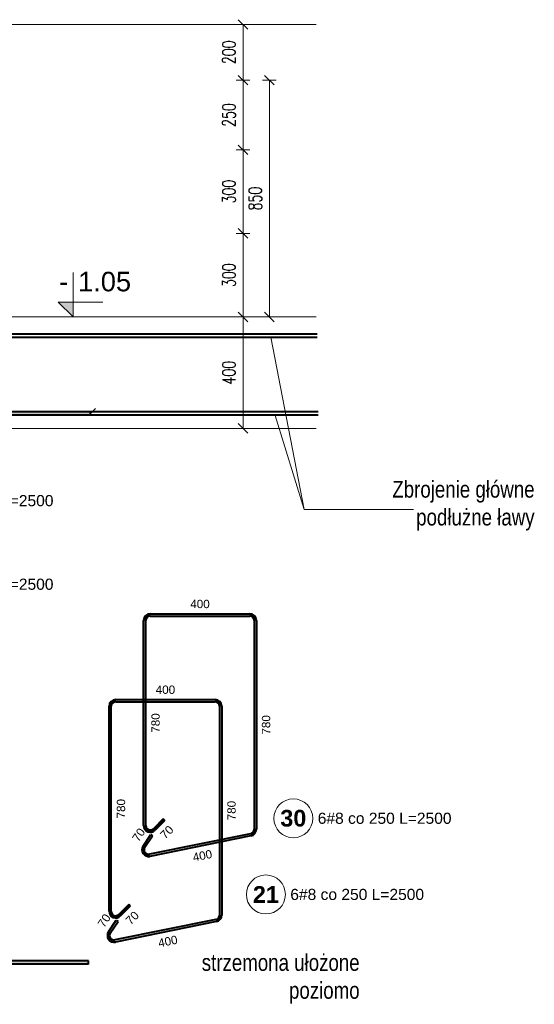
# Model space of a CAD drawing. Extents: x 40861 to 114399, y -71497 to -5875.
# Tile 37 of 45: x 103002 to 104849, y -37772 to -34238. Entities that reach past the tile are written whole.
import ezdxf
from ezdxf.enums import TextEntityAlignment as Align

# ---------------------------------------------------------------- set-up
doc = ezdxf.new("R2010")
doc.units = 0
doc.header["$LTSCALE"] = 10
doc.header["$MEASUREMENT"] = 0
for name, color, linetype, lineweight in [('P-Opis', 1, 'Continuous', 18), ('P-Opis fundamenty', 193, 'Continuous', 9), ('P-Wymiar', 254, 'Continuous', 9)]:
    doc.layers.add(name, color=color, linetype=linetype, lineweight=lineweight)
for name, color, linetype in [('RCAD_kształt pręta', 7, 'Continuous'), ('RCAD_opis rozkładu', 7, 'Continuous'), ('RCAD_pręt wyrzucony', 130, 'Continuous'), ('RCAD_symbole graficzne', 7, 'Continuous')]:
    doc.layers.add(name, color=color, linetype=linetype)
doc.styles.add('_Fd Opis', font='arial.ttf', dxfattribs={"width": 0.8})
doc.styles.add('ROMANS', font='romans.shx', dxfattribs={"width": 0.7})
doc.styles.add('style1', font='arial.ttf')
doc.styles.add('style3', font='arialbd.ttf')
doc.dimstyles.new('A25', dxfattribs={"dimscale": 27, "dimtxt": 1.75, "dimasz": 0.05, "dimexe": 0, "dimexo": 0, "dimgap": 1, "dimtad": 1, "dimdec": 4, "dimrnd": 1, "dimdsep": 46, "dimtxsty": 'ROMANS', "dimblk": '[[[[[[[[', "dimcen": 2, "dimdle": 2, "dimse1": 1, "dimse2": 1, "dimclrd": 256, "dimclrt": 1, "dimadec": 0, "dimazin": 0, "dimtfac": 1, "dimtdec": 4, "dimtix": 1, "dimtmove": 2, "dimatfit": 3, "dimldrblk": '[[[[[[[[', "dimfxl": 0, "dimtvp": 0.6, "dimtolj": 1, "dimlwd": -1, "dimarcsym": 0})

# ---------------------------------------------------------------- blocks, each defined once
blk = doc.blocks.new('[[[[[[[[')
at = {"layer": 'P-Wymiar'}
for p, q in [((-12.7, -12.7), (12.7, 12.7)), ((0, 0), (-4.6, 0)), ((0, 18), (0, -18))]:
    blk.add_line(p, q, dxfattribs=at)
blk = doc.blocks.new('*D738')
at = {"layer": 'Defpoints', "color": 0}
for p in [(103803.8, -35304.9), (103882.6, -35304.9), (103882.6, -35704.9)]:
    blk.add_point(p, dxfattribs=at)
at = {"layer": 'P-Wymiar', "transparency": 16777216}
blk.add_line((103803.8, -35703.6), (103803.8, -35306.3), dxfattribs=at)
at = {"layer": 'P-Wymiar', "transparency": 16777216, "xscale": 1.35, "yscale": 1.35, "zscale": 1.35}
for p, rotation in [((103803.8, -35304.9), 90), ((103803.8, -35704.9), 270)]:
    blk.add_blockref('[[[[[[[[', p, dxfattribs=dict(at, rotation=rotation))
at = {"layer": 'P-Wymiar', "color": 1, "transparency": 16777216, "insert": (103753.2, -35504.9), "char_height": 47.25, "attachment_point": 5, "rotation": 90, "style": 'ROMANS'}
blk.add_mtext('\\A1;400', dxfattribs=at)
blk = doc.blocks.new('*D739')
at = {"layer": 'Defpoints', "color": 0}
for p in [(102645.7, -35004.9), (103803.8, -35004.9), (103882.6, -35304.9)]:
    blk.add_point(p, dxfattribs=at)
at = {"layer": 'P-Wymiar', "transparency": 16777216}
blk.add_line((103803.8, -35303.6), (103803.8, -35006.3), dxfattribs=at)
at = {"layer": 'P-Wymiar', "transparency": 16777216, "xscale": 1.35, "yscale": 1.35, "zscale": 1.35}
for p, rotation in [((103803.8, -35004.9), 90), ((103803.8, -35304.9), 270)]:
    blk.add_blockref('[[[[[[[[', p, dxfattribs=dict(at, rotation=rotation))
at = {"layer": 'P-Wymiar', "color": 1, "transparency": 16777216, "insert": (103753.2, -35154.9), "char_height": 47.25, "attachment_point": 5, "rotation": 90, "style": 'ROMANS'}
blk.add_mtext('\\A1;300', dxfattribs=at)
blk = doc.blocks.new('*D740')
at = {"layer": 'Defpoints', "color": 0}
for p in [(101945.7, -34704.9), (103803.8, -34704.9), (102645.7, -35004.9)]:
    blk.add_point(p, dxfattribs=at)
at = {"layer": 'P-Wymiar', "transparency": 16777216}
blk.add_line((103803.8, -35003.6), (103803.8, -34706.3), dxfattribs=at)
at = {"layer": 'P-Wymiar', "transparency": 16777216, "xscale": 1.35, "yscale": 1.35, "zscale": 1.35}
for p, rotation in [((103803.8, -34704.9), 90), ((103803.8, -35004.9), 270)]:
    blk.add_blockref('[[[[[[[[', p, dxfattribs=dict(at, rotation=rotation))
at = {"layer": 'P-Wymiar', "color": 1, "transparency": 16777216, "insert": (103753.2, -34854.9), "char_height": 47.25, "attachment_point": 5, "rotation": 90, "style": 'ROMANS'}
blk.add_mtext('\\A1;300', dxfattribs=at)
blk = doc.blocks.new('*D741')
at = {"layer": 'Defpoints', "color": 0}
for p in [(101245.7, -34454.9), (103803.8, -34454.9), (101945.7, -34704.9)]:
    blk.add_point(p, dxfattribs=at)
at = {"layer": 'P-Wymiar', "transparency": 16777216}
blk.add_line((103803.8, -34703.6), (103803.8, -34456.3), dxfattribs=at)
at = {"layer": 'P-Wymiar', "transparency": 16777216, "xscale": 1.35, "yscale": 1.35, "zscale": 1.35}
for p, rotation in [((103803.8, -34454.9), 90), ((103803.8, -34704.9), 270)]:
    blk.add_blockref('[[[[[[[[', p, dxfattribs=dict(at, rotation=rotation))
at = {"layer": 'P-Wymiar', "color": 1, "transparency": 16777216, "insert": (103753.2, -34579.9), "char_height": 47.25, "attachment_point": 5, "rotation": 90, "style": 'ROMANS'}
blk.add_mtext('\\A1;250', dxfattribs=at)
blk = doc.blocks.new('*D742')
at = {"layer": 'Defpoints', "color": 0}
for p in [(101245.7, -34254.9), (103803.8, -34254.9), (101245.7, -34454.9)]:
    blk.add_point(p, dxfattribs=at)
at = {"layer": 'P-Wymiar', "transparency": 16777216}
blk.add_line((103803.8, -34453.6), (103803.8, -34256.3), dxfattribs=at)
at = {"layer": 'P-Wymiar', "transparency": 16777216, "xscale": 1.35, "yscale": 1.35, "zscale": 1.35}
for p, rotation in [((103803.8, -34254.9), 90), ((103803.8, -34454.9), 270)]:
    blk.add_blockref('[[[[[[[[', p, dxfattribs=dict(at, rotation=rotation))
at = {"layer": 'P-Wymiar', "color": 1, "transparency": 16777216, "insert": (103753.2, -34354.9), "char_height": 47.25, "attachment_point": 5, "rotation": 90, "style": 'ROMANS'}
blk.add_mtext('\\A1;200', dxfattribs=at)
blk = doc.blocks.new('*D749')
at = {"layer": 'Defpoints', "color": 0}
for p in [(101245.7, -34454.9), (102732.7, -35304.9), (103898.3, -35304.9)]:
    blk.add_point(p, dxfattribs=at)
at = {"layer": 'P-Wymiar', "transparency": 16777216}
blk.add_line((103898.3, -34456.3), (103898.3, -35303.6), dxfattribs=at)
at = {"layer": 'P-Wymiar', "transparency": 16777216, "xscale": 1.35, "yscale": 1.35, "zscale": 1.35}
for p, rotation in [((103898.3, -34454.9), 90), ((103898.3, -35304.9), 270)]:
    blk.add_blockref('[[[[[[[[', p, dxfattribs=dict(at, rotation=rotation))
at = {"layer": 'P-Wymiar', "color": 1, "transparency": 16777216, "insert": (103847.7, -34879.9), "char_height": 47.25, "attachment_point": 5, "rotation": 90, "style": 'ROMANS'}
blk.add_mtext('\\A1;850', dxfattribs=at)

msp = doc.modelspace()

# ---------------------------------------------------------------- hatches: boundary and pattern name
at = {"layer": 'RCAD_kształt pręta', "lineweight": 40, "true_color": 0x919191}
msp.add_hatch(color=252, dxfattribs=at).paths.add_polyline_path([(103256.40038, -35645.44293), (103256.40038, -35657.44293), (102233.49234, -35657.44293), (102233.49234, -35645.44293)], flags=0)
at = {"layer": 'RCAD_pręt wyrzucony', "lineweight": 40}
h = msp.add_hatch(color=4, dxfattribs=at)
edge = h.paths.add_edge_path(flags=0)
edge.add_line((103471.1056, -36370.29846), (103471.1056, -36378.29846))
edge.add_arc((103471.1056, -36394.29846), 16, 90, 180)
edge.add_line((103455.1056, -36394.29846), (103447.1056, -36394.29846))
edge.add_arc((103471.1056, -36394.29846), 24, 450, 540, ccw=False)
for points in [[(103455.1056, -37130.47401), (103447.1056, -37130.47401), (103447.1056, -36394.29846), (103455.1056, -36394.29846)], [(103471.1056, -36378.29846), (103471.1056, -36370.29846), (103827.6489, -36370.29846), (103827.6489, -36378.29846)], [(103843.6489, -36394.29846), (103851.6489, -36394.29846), (103851.6489, -37143.96948), (103843.6489, -37143.96948)], [(103347.10899, -36685.98679), (103347.10899, -36677.98679), (103703.65229, -36677.98679), (103703.65229, -36685.98679)], [(103331.10899, -37438.16234), (103323.10899, -37438.16234), (103323.10899, -36701.98679), (103331.10899, -36701.98679)], [(103719.65229, -36701.98679), (103727.65229, -36701.98679), (103727.65229, -37451.6578), (103719.65229, -37451.6578)], [(103517.77464, -37106.43238), (103523.4315, -37112.08923), (103488.07616, -37147.44457), (103482.4193, -37141.78772)], [(103451.65039, -37208.64433), (103444.98246, -37204.22408), (103472.60902, -37162.54947), (103479.27696, -37166.96972)], [(103830.82761, -37159.65054), (103832.41697, -37167.49107), (103469.75433, -37241.00643), (103468.16498, -37233.1659)], [(103393.77803, -37414.1207), (103399.43489, -37419.77756), (103364.07955, -37455.1329), (103358.42269, -37449.47604)], [(103327.65378, -37516.33266), (103320.98585, -37511.91241), (103348.61241, -37470.2378), (103355.28035, -37474.65805)], [(103706.831, -37467.33887), (103708.42036, -37475.1794), (103345.75772, -37548.69476), (103344.16837, -37540.85422)], [(103248.82046, -37616.5579), (103248.82046, -37628.5579), (102225.91241, -37628.5579), (102225.91241, -37616.5579)]]:
    msp.add_hatch(color=4, dxfattribs=at).paths.add_polyline_path(points, flags=0)
h = msp.add_hatch(color=4, dxfattribs=at)
edge = h.paths.add_edge_path(flags=0)
edge.add_line((103851.6489, -36394.29846), (103843.6489, -36394.29846))
edge.add_arc((103827.6489, -36394.29846), 16, 0, 90)
edge.add_line((103827.6489, -36378.29846), (103827.6489, -36370.29846))
edge.add_arc((103827.6489, -36394.29846), 24, 360, 450, ccw=False)
h = msp.add_hatch(color=4, dxfattribs=at)
edge = h.paths.add_edge_path(flags=0)
edge.add_line((103347.10899, -36677.98679), (103347.10899, -36685.98679))
edge.add_arc((103347.10899, -36701.98679), 16, 90, 180)
edge.add_line((103331.10899, -36701.98679), (103323.10899, -36701.98679))
edge.add_arc((103347.10899, -36701.98679), 24, 450, 540, ccw=False)
h = msp.add_hatch(color=4, dxfattribs=at)
edge = h.paths.add_edge_path(flags=0)
edge.add_line((103727.65229, -36701.98679), (103719.65229, -36701.98679))
edge.add_arc((103703.65229, -36701.98679), 16, 0, 90)
edge.add_line((103703.65229, -36685.98679), (103703.65229, -36677.98679))
edge.add_arc((103703.65229, -36701.98679), 24, 360, 450, ccw=False)
h = msp.add_hatch(color=4, dxfattribs=at)
edge = h.paths.add_edge_path(flags=0)
edge.add_line((103447.1056, -37130.47401), (103455.1056, -37130.47401))
edge.add_arc((103471.1056, -37130.47401), 16, -180, -45)
edge.add_line((103482.4193, -37141.78772), (103488.07616, -37147.44457))
edge.add_arc((103471.1056, -37130.47401), 24, 180, 315, ccw=False)
h = msp.add_hatch(color=4, dxfattribs=at)
edge = h.paths.add_edge_path(flags=0)
edge.add_line((103832.41697, -37167.49107), (103830.82761, -37159.65054))
edge.add_arc((103827.6489, -37143.96948), 16, -78.5408441, 0)
edge.add_line((103843.6489, -37143.96948), (103851.6489, -37143.96948))
edge.add_arc((103827.6489, -37143.96948), 24, 281.4591559, 360, ccw=False)
h = msp.add_hatch(color=4, dxfattribs=at)
edge = h.paths.add_edge_path(flags=0)
edge.add_line((103444.98246, -37204.22408), (103451.65039, -37208.64433))
edge.add_arc((103464.98627, -37217.48483), 16, -213.5408441, -78.5408441)
edge.add_line((103468.16498, -37233.1659), (103469.75433, -37241.00643))
edge.add_arc((103464.98627, -37217.48483), 24, 146.4591559, 281.4591559, ccw=False)
h = msp.add_hatch(color=4, dxfattribs=at)
edge = h.paths.add_edge_path(flags=0)
edge.add_line((103323.10899, -37438.16234), (103331.10899, -37438.16234))
edge.add_arc((103347.10899, -37438.16234), 16, -180, -45)
edge.add_line((103358.42269, -37449.47604), (103364.07955, -37455.1329))
edge.add_arc((103347.10899, -37438.16234), 24, 180, 315, ccw=False)
h = msp.add_hatch(color=4, dxfattribs=at)
edge = h.paths.add_edge_path(flags=0)
edge.add_line((103708.42036, -37475.1794), (103706.831, -37467.33887))
edge.add_arc((103703.65229, -37451.6578), 16, -78.5408441, 0)
edge.add_line((103719.65229, -37451.6578), (103727.65229, -37451.6578))
edge.add_arc((103703.65229, -37451.6578), 24, 281.4591559, 360, ccw=False)
h = msp.add_hatch(color=4, dxfattribs=at)
edge = h.paths.add_edge_path(flags=0)
edge.add_line((103320.98585, -37511.91241), (103327.65378, -37516.33266))
edge.add_arc((103340.98966, -37525.17316), 16, -213.5408441, -78.5408441)
edge.add_line((103344.16837, -37540.85422), (103345.75772, -37548.69476))
edge.add_arc((103340.98966, -37525.17316), 24, 146.4591559, 281.4591559, ccw=False)
at = {"layer": 'RCAD_symbole graficzne', "lineweight": 40}
msp.add_hatch(color=1, dxfattribs=at).paths.add_polyline_path([(103140.72729, -35251.60223), (103194.06062, -35304.93557), (103194.06062, -35251.60223)], flags=0)

# ---------------------------------------------------------------- linework, layer by layer
at = {"layer": 'P-Opis', "lineweight": 13}
msp.add_lwpolyline([(104416.02018, -35995.96864), (104023.31771, -35995.96864), (103903.38886, -35377.03351), (104023.31771, -35995.96864), (103918.87958, -35658.76996)], dxfattribs=at)
at = {"layer": 'P-Opis fundamenty'}
msp.add_lwpolyline([(98567.83315, -34254.93557), (104066.64287, -34254.93557)], dxfattribs=at)
at = {"layer": 'P-Opis fundamenty', "color": 2}
msp.add_lwpolyline([(98945.68049, -34454.93557), (101245.68049, -34454.93557), (101245.68049, -34704.93557), (101945.68049, -34704.93557), (101945.68049, -35004.93557), (102645.68049, -35004.93557), (102645.68049, -35304.93557), (104066.64287, -35304.93557)], dxfattribs=at)
at = {"layer": 'P-Opis fundamenty', "color": 1}
msp.add_lwpolyline([(100745.68049, -34804.93557), (100745.68049, -35104.93557), (101445.68049, -35104.93557), (101445.68049, -35404.93557), (102145.68049, -35404.93557), (102145.68049, -35704.93557), (104066.64287, -35704.93557)], dxfattribs=at)
at = {"layer": 'RCAD_kształt pręta', "color": 4, "lineweight": 40}
for p, q in [((102214.48232, -35365.03351), (104069.96702, -35365.03351)), ((102214.48232, -35377.03351), (104069.96702, -35377.03351)), ((102211.72356, -35644.08638), (104073.43444, -35644.08638)), ((102211.72356, -35644.08638), (104073.43444, -35644.08638)), ((102211.72356, -35656.08638), (104073.43444, -35656.08638)), ((102211.72356, -35656.08638), (104073.43444, -35656.08638)), ((103256.40038, -35645.44293), (102233.49234, -35645.44293)), ((103256.40038, -35657.44293), (102233.49234, -35657.44293)), ((103256.40038, -35657.44293), (103256.40038, -35645.44293))]:
    msp.add_line(p, q, dxfattribs=at)
at = {"layer": 'RCAD_kształt pręta', "color": 2, "lineweight": 5}
msp.add_line((103256.40038, -35651.44293), (103273.90038, -35633.94293), dxfattribs=at)
at = {"layer": 'RCAD_pręt wyrzucony', "color": 4, "lineweight": 40}
for p, q in [((103447.1056, -37130.47401), (103447.1056, -36394.29846)), ((103455.1056, -37130.47401), (103455.1056, -36394.29846)), ((103471.1056, -36370.29846), (103827.6489, -36370.29846)), ((103471.1056, -36378.29846), (103827.6489, -36378.29846)), ((103843.6489, -36394.29846), (103843.6489, -37143.96948)), ((103851.6489, -36394.29846), (103851.6489, -37143.96948)), ((103347.10899, -36677.98679), (103703.65229, -36677.98679)), ((103347.10899, -36685.98679), (103703.65229, -36685.98679)), ((103323.10899, -37438.16234), (103323.10899, -36701.98679)), ((103331.10899, -37438.16234), (103331.10899, -36701.98679)), ((103719.65229, -36701.98679), (103719.65229, -37451.6578)), ((103727.65229, -36701.98679), (103727.65229, -37451.6578)), ((103517.77464, -37106.43238), (103482.4193, -37141.78772)), ((103523.4315, -37112.08923), (103517.77464, -37106.43238)), ((103523.4315, -37112.08923), (103488.07616, -37147.44457)), ((103444.98246, -37204.22408), (103472.60902, -37162.54947)), ((103451.65039, -37208.64433), (103479.27696, -37166.96972)), ((103830.82761, -37159.65054), (103468.16498, -37233.1659)), ((103832.41697, -37167.49107), (103469.75433, -37241.00643)), ((103472.60902, -37162.54947), (103479.27696, -37166.96972)), ((103393.77803, -37414.1207), (103358.42269, -37449.47604)), ((103399.43489, -37419.77756), (103364.07955, -37455.1329)), ((103399.43489, -37419.77756), (103393.77803, -37414.1207)), ((103320.98585, -37511.91241), (103348.61241, -37470.2378)), ((103327.65378, -37516.33266), (103355.28035, -37474.65805)), ((103706.831, -37467.33887), (103344.16837, -37540.85422)), ((103708.42036, -37475.1794), (103345.75772, -37548.69476)), ((103348.61241, -37470.2378), (103355.28035, -37474.65805)), ((103248.82046, -37616.5579), (102225.91241, -37616.5579)), ((103248.82046, -37628.5579), (102225.91241, -37628.5579)), ((103248.82046, -37628.5579), (103248.82046, -37616.5579))]:
    msp.add_line(p, q, dxfattribs=at)
at = {"layer": 'RCAD_pręt wyrzucony', "color": 8, "lineweight": 0}
for centre in [(103984.2664, -37104.60535), (103885.79821, -37377.95192)]:
    msp.add_circle(centre, 70, dxfattribs=at)
at = {"layer": 'RCAD_pręt wyrzucony', "color": 4, "lineweight": 40}
for centre, radius, start, end in [((103471.1056, -36394.29846), 24, 90, 180), ((103471.1056, -36394.29846), 16, 90, 180), ((103827.6489, -36394.29846), 24, 0, 90), ((103827.6489, -36394.29846), 16, 0, 90), ((103347.10899, -36701.98679), 24, 90, 180), ((103347.10899, -36701.98679), 16, 90, 180), ((103703.65229, -36701.98679), 24, 0, 90), ((103703.65229, -36701.98679), 16, 0, 90), ((103471.1056, -37130.47401), 24, 180, 315), ((103471.1056, -37130.47401), 16, 180, 315), ((103827.6489, -37143.96948), 16, 281.4591559, 0), ((103827.6489, -37143.96948), 24, 281.4591559, 0), ((103464.98627, -37217.48483), 24, 146.4591559, 281.4591559), ((103464.98627, -37217.48483), 16, 146.4591559, 281.4591559), ((103347.10899, -37438.16234), 24, 180, 315), ((103347.10899, -37438.16234), 16, 180, 315), ((103703.65229, -37451.6578), 16, 281.4591559, 0), ((103703.65229, -37451.6578), 24, 281.4591559, 0), ((103340.98966, -37525.17316), 24, 146.4591559, 281.4591559), ((103340.98966, -37525.17316), 16, 146.4591559, 281.4591559)]:
    msp.add_arc(centre, radius, start, end, dxfattribs=at)
at = {"layer": 'RCAD_symbole graficzne', "color": 1, "lineweight": 0}
for p, q in [((103194.06062, -35304.93557), (103194.06062, -35144.93557)), ((103300.72729, -35251.60223), (103140.72729, -35251.60223)), ((103140.72729, -35251.60223), (103194.06062, -35304.93557)), ((103274.06062, -35304.93557), (103114.06062, -35304.93557))]:
    msp.add_line(p, q, dxfattribs=at)

# ---------------------------------------------------------------- texts
at = {"layer": 'P-Opis fundamenty', "char_height": 60, "width": 771.5935951, "attachment_point": 6, "style": '_Fd Opis'}
for s, insert in [('Zbrojenie główne podłużne ławy', (104850.02982, -35982.4588)), ('strzemona ułożone poziomo', (104222.20309, -37681.19844))]:
    msp.add_mtext(s, dxfattribs=dict(at, insert=insert))
at = {"layer": 'RCAD_opis rozkładu', "color": 2, "lineweight": 40, "char_height": 40, "attachment_point": 5, "style": 'style1'}
for insert in [(102975.33207, -35964.45612), (102975.33207, -36264.45612)]:
    msp.add_mtext('2#8 L=2500', dxfattribs=dict(at, insert=insert))
at = {"layer": 'RCAD_pręt wyrzucony', "color": 1, "lineweight": 40, "attachment_point": 5}
for s, insert, char_height, style in [('400', (103649.37725, -36335.29846), 30, 'style1'), ('400', (103525.38064, -36642.98679), 30, 'style1'), ('30', (103984.2664, -37104.60535), 60, 'style3'), ('21', (103885.79821, -37377.95192), 60, 'style3')]:
    msp.add_mtext(s, dxfattribs=dict(at, insert=insert, char_height=char_height, style=style))
at = {"layer": 'RCAD_pręt wyrzucony', "color": 1, "lineweight": 40, "char_height": 30, "attachment_point": 5, "style": 'style1'}
for s, insert, rotation in [('780', (103490.1056, -36762.38623), 90), ('780', (103886.6489, -36769.13397), 90), ('780', (103366.10899, -37070.07456), 90), ('780', (103762.65229, -37076.8223), 90), ('70', (103429.62351, -37164.04818), 56.4591559), ('70', (103530.50257, -37154.51564), 45), ('400', (103658.03908, -37238.55108), 11.4591559), ('70', (103305.6269, -37471.73651), 56.4591559), ('70', (103406.50596, -37462.20397), 45), ('400', (103534.04247, -37546.23941), 11.4591559)]:
    msp.add_mtext(s, dxfattribs=dict(at, insert=insert, rotation=rotation))
at = {"layer": 'RCAD_pręt wyrzucony', "color": 2, "lineweight": 40, "char_height": 40, "attachment_point": 5, "style": 'style1'}
for insert in [(104311.91988, -37104.60535), (104213.45169, -37377.95192)]:
    msp.add_mtext('6#8 co 250 L=2500', dxfattribs=dict(at, insert=insert))
at = {"layer": 'RCAD_symbole graficzne', "color": 2, "lineweight": 40, "style": 'style1'}
msp.add_text('1.05 ', height=70, dxfattribs=at).set_placement((103211.8384, -35233.82446), align=Align.BOTTOM_LEFT)
msp.add_text('-', height=70, dxfattribs=at).set_placement((103176.28284, -35233.82446), align=Align.BOTTOM_RIGHT)

# ---------------------------------------------------------------- dimensions: what is measured, and where the dimension line sits
at = {"layer": 'P-Wymiar'}
dim = msp.add_linear_dim(base=(103803.78052, -34254.93557), p1=(101245.68049, -34454.93557), p2=(101245.68049, -34254.93557), angle=90, dimstyle='A25', override={"dimtmove": 0}, dxfattribs=at)
dim.commit()
dim.dimension.update_dxf_attribs({"geometry": '*D742', "text_midpoint": (103753.15552, -34354.93557)})
for base, p1, p2, picture, middle in [((103803.78052, -34454.93557), (101945.68049, -34704.93557), (101245.68049, -34454.93557), '*D741', (103753.15552, -34579.93557)), ((103803.78052, -34704.93557), (102645.68049, -35004.93557), (101945.68049, -34704.93557), '*D740', (103753.15552, -34854.93557)), ((103803.78052, -35004.93557), (103882.60247, -35304.93557), (102645.68049, -35004.93557), '*D739', (103753.15552, -35154.93557)), ((103803.78052, -35304.93557), (103882.60247, -35704.93557), (103882.60247, -35304.93557), '*D738', (103753.15552, -35504.93557))]:
    dim = msp.add_linear_dim(base=base, p1=p1, p2=p2, angle=90, dimstyle='A25', dxfattribs=at)
    dim.commit()
    dim.dimension.update_dxf_attribs({"geometry": picture, "text_midpoint": middle})
dim = msp.add_linear_dim(base=(103898.28052, -35304.93557), p1=(101245.68049, -34454.93557), p2=(102732.65937, -35304.93557), angle=90, dimstyle='A25', override={"dimtmove": 0}, dxfattribs=at)
dim.commit()
dim.dimension.update_dxf_attribs({"geometry": '*D749', "text_midpoint": (103898.28052, -34879.93557), "dimtype": 160})

doc.saveas('drawing.dxf')
